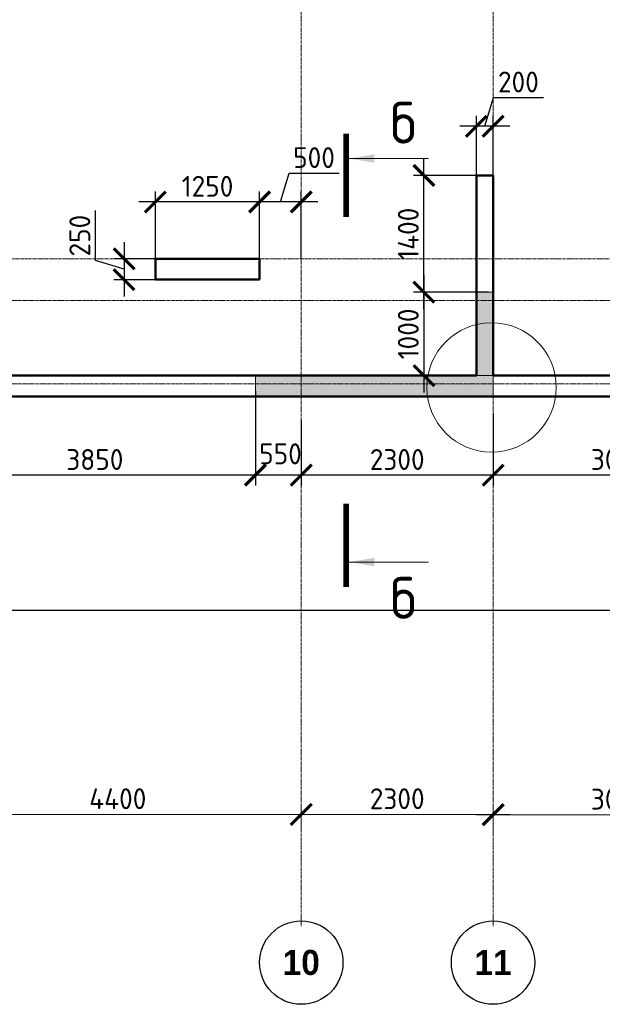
# Model space of a CAD drawing. Header units: millimetres. Extents: x 376598 to 1249954, y -318491 to -22134.
# Tile 42 of 256: x 479276 to 486261, y -145543 to -133743. Entities that reach past the tile are written whole.
import ezdxf

# ---------------------------------------------------------------- set-up
doc = ezdxf.new("R2010")
doc.units = ezdxf.units.MM
doc.linetypes.add('______5', pattern=[1100, 800, -100, 100, -100])
doc.linetypes.add('осевая', pattern=[50.8, 31.75, -6.35, 6.35, -6.35])
for name, color, linetype, lineweight in [('Конструкции 0.5', 5, 'Continuous', 50), ('Надписи', 200, 'Continuous', 18), ('Оси', 40, '______5', 18), ('РАЗМЕРЫ', 1, 'Continuous', 9), ('Узлы', 7, 'Continuous', 0)]:
    doc.layers.add(name, color=color, linetype=linetype, lineweight=lineweight)
doc.styles.add('Century Gothic', font='GOTHIC.TTF')
doc.styles.add('GOST-2.304_Type-B', font='GOST_Common.ttf')
doc.dimstyles.new('СПДС', dxfattribs={"dimscale": 100, "dimtxt": 2.5, "dimasz": 2.5, "dimexe": 1.25, "dimexo": 0, "dimtad": 1, "dimdec": 0, "dimtxsty": 'GOST-2.304_Type-B', "dimblk": 'ARCHTICK', "dimcen": 2.5, "dimdle": 2, "dimadec": 0, "dimazin": 2, "dimtfac": 0.75, "dimtdec": 0, "dimtmove": 1, "dimatfit": 3, "dimfxl": 1, "dimtolj": 1, "dimarcsym": 1})
pattern_1 = [(0, (3723.99, 44284.891), (0, 6.985), [5.08, -1.905]), (90, (3723.99, 44284.891), (-6.985, 4e-16), [5.08, -1.905])]

# ---------------------------------------------------------------- blocks, each defined once
blk = doc.blocks.new('NSY101')
at = {"color": 0, "linetype": 'ByBlock', "lineweight": -2}
blk.add_circle((0, 0), 50, dxfattribs=at)
blk = doc.blocks.new('_ArchTick')
at = {"color": 0, "linetype": 'ByBlock', "const_width": 0.15}
blk.add_lwpolyline([(-0.5, -0.5), (0.5, 0.5)], dxfattribs=at)
blk = doc.blocks.new('*D1388')
at = {"layer": 'DEFPOINTS', "color": 0, "lineweight": 0, "transparency": 16777216}
for p in [(505955, -133554), (505955, -133736), (501555, -133840)]:
    blk.add_point(p, dxfattribs=at)
at = {"layer": 'РАЗМЕРЫ', "color": 0, "lineweight": -2, "transparency": 16777216}
for p, q in [((501555, -133840), (501555, -133429)), ((505955, -133736), (505955, -133429)), ((501355, -133554), (506155, -133554))]:
    blk.add_line(p, q, dxfattribs=at)
at = {"layer": 'РАЗМЕРЫ', "color": 0, "lineweight": -2, "transparency": 16777216, "xscale": 250, "yscale": 250, "zscale": 250, "rotation": 180}
blk.add_blockref('_ArchTick', (501555, -133554), dxfattribs=at)
at = {"layer": 'РАЗМЕРЫ', "color": 0, "lineweight": -2, "transparency": 16777216, "xscale": 250, "yscale": 250, "zscale": 250}
blk.add_blockref('_ArchTick', (505955, -133554), dxfattribs=at)
at = {"layer": 'РАЗМЕРЫ', "color": 0, "transparency": 16777216, "insert": (503755, -133366), "char_height": 250, "attachment_point": 5, "style": 'GOST-2.304_Type-B'}
blk.add_mtext('\\A1;4400', dxfattribs=at)
blk = doc.blocks.new('*D1389')
at = {"layer": 'DEFPOINTS', "color": 0, "lineweight": 0, "transparency": 16777216}
for p in [(508255, -133554), (505955, -133736), (508255, -133793)]:
    blk.add_point(p, dxfattribs=at)
at = {"layer": 'РАЗМЕРЫ', "color": 0, "lineweight": -2, "transparency": 16777216}
for p, q in [((505955, -133736), (505955, -133429)), ((508255, -133793), (508255, -133429)), ((505755, -133554), (508455, -133554))]:
    blk.add_line(p, q, dxfattribs=at)
at = {"layer": 'РАЗМЕРЫ', "color": 0, "lineweight": -2, "transparency": 16777216, "xscale": 250, "yscale": 250, "zscale": 250, "rotation": 180}
blk.add_blockref('_ArchTick', (505955, -133554), dxfattribs=at)
at = {"layer": 'РАЗМЕРЫ', "color": 0, "lineweight": -2, "transparency": 16777216, "xscale": 250, "yscale": 250, "zscale": 250}
blk.add_blockref('_ArchTick', (508255, -133554), dxfattribs=at)
at = {"layer": 'РАЗМЕРЫ', "color": 0, "transparency": 16777216, "insert": (507105, -133366), "char_height": 250, "attachment_point": 5, "style": 'GOST-2.304_Type-B'}
blk.add_mtext('\\A1;2300', dxfattribs=at)
blk = doc.blocks.new('*D1390')
at = {"layer": 'DEFPOINTS', "color": 0, "lineweight": 0, "transparency": 16777216}
for p in [(511255, -133558), (508255, -133793), (511255, -133811)]:
    blk.add_point(p, dxfattribs=at)
at = {"layer": 'РАЗМЕРЫ', "color": 0, "lineweight": -2, "transparency": 16777216}
for p, q in [((508255, -133793), (508255, -133433)), ((511255, -133811), (511255, -133433)), ((508055, -133558), (511455, -133558))]:
    blk.add_line(p, q, dxfattribs=at)
at = {"layer": 'РАЗМЕРЫ', "color": 0, "lineweight": -2, "transparency": 16777216, "xscale": 250, "yscale": 250, "zscale": 250, "rotation": 180}
blk.add_blockref('_ArchTick', (508255, -133558), dxfattribs=at)
at = {"layer": 'РАЗМЕРЫ', "color": 0, "lineweight": -2, "transparency": 16777216, "xscale": 250, "yscale": 250, "zscale": 250}
blk.add_blockref('_ArchTick', (511255, -133558), dxfattribs=at)
at = {"layer": 'РАЗМЕРЫ', "color": 0, "transparency": 16777216, "insert": (509755, -133371), "char_height": 250, "attachment_point": 5, "style": 'GOST-2.304_Type-B'}
blk.add_mtext('\\A1;3000', dxfattribs=at)
blk = doc.blocks.new('*D258')
at = {"layer": 'DEFPOINTS', "color": 0, "lineweight": 0, "transparency": 16777216}
for p in [(482152, -135927), (482152, -136609), (482652, -136609)]:
    blk.add_point(p, dxfattribs=at)
at = {"layer": 'РАЗМЕРЫ', "color": 0, "lineweight": -2, "transparency": 16777216}
for p, q in [((482402, -135927), (482505, -135584)), ((482505, -135584), (483105, -135584)), ((482152, -136609), (482152, -135802)), ((482652, -136609), (482652, -135802)), ((482852, -135927), (481952, -135927))]:
    blk.add_line(p, q, dxfattribs=at)
at = {"layer": 'РАЗМЕРЫ', "color": 0, "lineweight": -2, "transparency": 16777216, "xscale": 250, "yscale": 250, "zscale": 250, "rotation": 180}
blk.add_blockref('_ArchTick', (482152, -135927), dxfattribs=at)
at = {"layer": 'РАЗМЕРЫ', "color": 0, "lineweight": -2, "transparency": 16777216, "xscale": 250, "yscale": 250, "zscale": 250}
blk.add_blockref('_ArchTick', (482652, -135927), dxfattribs=at)
at = {"layer": 'РАЗМЕРЫ', "color": 0, "lineweight": 0, "transparency": 16777216, "insert": (482805, -135396), "char_height": 250, "attachment_point": 5, "style": 'GOST-2.304_Type-B'}
blk.add_mtext('\\A1;500', dxfattribs=at)
blk = doc.blocks.new('*D259')
at = {"layer": 'DEFPOINTS', "color": 0, "lineweight": 0, "transparency": 16777216}
for p in [(480903, -135927), (480903, -136609), (482152, -136609)]:
    blk.add_point(p, dxfattribs=at)
at = {"layer": 'РАЗМЕРЫ', "color": 0, "lineweight": -2, "transparency": 16777216}
for p, q in [((480903, -136609), (480903, -135802)), ((482152, -136609), (482152, -135802)), ((482352, -135927), (480703, -135927))]:
    blk.add_line(p, q, dxfattribs=at)
at = {"layer": 'РАЗМЕРЫ', "color": 0, "lineweight": -2, "transparency": 16777216, "xscale": 250, "yscale": 250, "zscale": 250, "rotation": 180}
blk.add_blockref('_ArchTick', (480903, -135927), dxfattribs=at)
at = {"layer": 'РАЗМЕРЫ', "color": 0, "lineweight": -2, "transparency": 16777216, "xscale": 250, "yscale": 250, "zscale": 250}
blk.add_blockref('_ArchTick', (482152, -135927), dxfattribs=at)
at = {"layer": 'РАЗМЕРЫ', "color": 0, "lineweight": 0, "transparency": 16777216, "insert": (481528, -135740), "char_height": 250, "attachment_point": 5, "style": 'GOST-2.304_Type-B'}
blk.add_mtext('\\A1;1250', dxfattribs=at)
blk = doc.blocks.new('*D260')
at = {"layer": 'DEFPOINTS', "color": 0, "lineweight": 0, "transparency": 16777216}
for p in [(481028, -136609), (480528, -136859), (480963, -136859)]:
    blk.add_point(p, dxfattribs=at)
at = {"layer": 'РАЗМЕРЫ', "color": 0, "lineweight": -2, "transparency": 16777216}
for p, q in [((480184, -136631), (480184, -136031)), ((480528, -136409), (480528, -137059)), ((480528, -136734), (480184, -136631)), ((481028, -136609), (480403, -136609)), ((480963, -136859), (480403, -136859))]:
    blk.add_line(p, q, dxfattribs=at)
at = {"layer": 'РАЗМЕРЫ', "color": 0, "lineweight": -2, "transparency": 16777216, "xscale": 250, "yscale": 250, "zscale": 250}
for p, rotation in [((480528, -136609), 90), ((480528, -136859), 270)]:
    blk.add_blockref('_ArchTick', p, dxfattribs=dict(at, rotation=rotation))
at = {"layer": 'РАЗМЕРЫ', "color": 0, "lineweight": 0, "transparency": 16777216, "insert": (479997, -136331), "char_height": 250, "attachment_point": 5, "rotation": 90, "style": 'GOST-2.304_Type-B'}
blk.add_mtext('\\A1;250', dxfattribs=at)
blk = doc.blocks.new('*D322')
at = {"layer": 'DEFPOINTS', "color": 0, "lineweight": 0, "transparency": 16777216}
for p in [(484122, -135609), (484852, -135609), (484896, -137009)]:
    blk.add_point(p, dxfattribs=at)
at = {"layer": 'РАЗМЕРЫ', "color": 0, "lineweight": -2, "transparency": 16777216}
for p, q in [((484122, -137209), (484122, -135409)), ((484852, -135609), (483997, -135609)), ((484896, -137009), (483997, -137009))]:
    blk.add_line(p, q, dxfattribs=at)
at = {"layer": 'РАЗМЕРЫ', "color": 0, "lineweight": -2, "transparency": 16777216, "xscale": 250, "yscale": 250, "zscale": 250}
for p, rotation in [((484122, -135609), 90), ((484122, -137009), 270)]:
    blk.add_blockref('_ArchTick', p, dxfattribs=dict(at, rotation=rotation))
at = {"layer": 'РАЗМЕРЫ', "color": 0, "lineweight": 0, "transparency": 16777216, "insert": (483935, -136309), "char_height": 250, "attachment_point": 5, "rotation": 90, "style": 'GOST-2.304_Type-B'}
blk.add_mtext('\\A1;1400', dxfattribs=at)
blk = doc.blocks.new('*D335')
at = {"layer": 'DEFPOINTS', "color": 0, "lineweight": 0, "transparency": 16777216}
for p in [(491752, -139935), (464502, -140235), (491752, -140819)]:
    blk.add_point(p, dxfattribs=at)
at = {"layer": 'РАЗМЕРЫ', "color": 0, "lineweight": -2, "transparency": 16777216}
for p, q in [((491752, -139935), (491752, -140944)), ((464502, -140235), (464502, -140944)), ((464302, -140819), (491952, -140819))]:
    blk.add_line(p, q, dxfattribs=at)
at = {"layer": 'РАЗМЕРЫ', "color": 0, "lineweight": -2, "transparency": 16777216, "xscale": 250, "yscale": 250, "zscale": 250, "rotation": 180}
blk.add_blockref('_ArchTick', (464502, -140819), dxfattribs=at)
at = {"layer": 'РАЗМЕРЫ', "color": 0, "lineweight": -2, "transparency": 16777216, "xscale": 250, "yscale": 250, "zscale": 250}
blk.add_blockref('_ArchTick', (491752, -140819), dxfattribs=at)
at = {"layer": 'РАЗМЕРЫ', "color": 0, "lineweight": 0, "transparency": 16777216, "insert": (478127, -140632), "char_height": 250, "attachment_point": 5, "style": 'GOST-2.304_Type-B'}
blk.add_mtext('\\A1;27250', dxfattribs=at)
blk = doc.blocks.new('*D339')
at = {"layer": 'DEFPOINTS', "color": 0, "lineweight": 0, "transparency": 16777216}
for p in [(484752, -135021), (484752, -135729), (484952, -135729)]:
    blk.add_point(p, dxfattribs=at)
at = {"layer": 'РАЗМЕРЫ', "color": 0, "lineweight": -2, "transparency": 16777216}
for p, q in [((484852, -135021), (484955, -134677)), ((484955, -134677), (485555, -134677)), ((484752, -135729), (484752, -134896)), ((484952, -135729), (484952, -134896)), ((485152, -135021), (484552, -135021))]:
    blk.add_line(p, q, dxfattribs=at)
at = {"layer": 'РАЗМЕРЫ', "color": 0, "lineweight": -2, "transparency": 16777216, "xscale": 250, "yscale": 250, "zscale": 250, "rotation": 180}
blk.add_blockref('_ArchTick', (484752, -135021), dxfattribs=at)
at = {"layer": 'РАЗМЕРЫ', "color": 0, "lineweight": -2, "transparency": 16777216, "xscale": 250, "yscale": 250, "zscale": 250}
blk.add_blockref('_ArchTick', (484952, -135021), dxfattribs=at)
at = {"layer": 'РАЗМЕРЫ', "color": 0, "lineweight": 0, "transparency": 16777216, "insert": (485255, -134490), "char_height": 250, "attachment_point": 5, "style": 'GOST-2.304_Type-B'}
blk.add_mtext('\\A1;200', dxfattribs=at)
blk = doc.blocks.new('*D712')
at = {"layer": 'DEFPOINTS', "color": 0, "lineweight": 0, "transparency": 16777216}
for p in [(484952, -138461), (487952, -138635), (484952, -139201)]:
    blk.add_point(p, dxfattribs=at)
at = {"layer": 'РАЗМЕРЫ', "color": 0, "lineweight": -2, "transparency": 16777216}
for p, q in [((484952, -138461), (484952, -139326)), ((487952, -138635), (487952, -139326)), ((488152, -139201), (484752, -139201))]:
    blk.add_line(p, q, dxfattribs=at)
at = {"layer": 'РАЗМЕРЫ', "color": 0, "lineweight": -2, "transparency": 16777216, "xscale": 250, "yscale": 250, "zscale": 250, "rotation": 180}
blk.add_blockref('_ArchTick', (484952, -139201), dxfattribs=at)
at = {"layer": 'РАЗМЕРЫ', "color": 0, "lineweight": -2, "transparency": 16777216, "xscale": 250, "yscale": 250, "zscale": 250}
blk.add_blockref('_ArchTick', (487952, -139201), dxfattribs=at)
at = {"layer": 'РАЗМЕРЫ', "color": 0, "lineweight": 0, "transparency": 16777216, "insert": (486452, -139014), "char_height": 250, "attachment_point": 5, "style": 'GOST-2.304_Type-B'}
blk.add_mtext('\\A1;3000', dxfattribs=at)
blk = doc.blocks.new('*D713')
at = {"layer": 'DEFPOINTS', "color": 0, "lineweight": 0, "transparency": 16777216}
for p in [(484952, -138461), (482652, -138545), (482652, -139201)]:
    blk.add_point(p, dxfattribs=at)
at = {"layer": 'РАЗМЕРЫ', "color": 0, "lineweight": -2, "transparency": 16777216}
for p, q in [((484952, -138461), (484952, -139326)), ((482652, -138545), (482652, -139326)), ((485152, -139201), (482452, -139201))]:
    blk.add_line(p, q, dxfattribs=at)
at = {"layer": 'РАЗМЕРЫ', "color": 0, "lineweight": -2, "transparency": 16777216, "xscale": 250, "yscale": 250, "zscale": 250, "rotation": 180}
blk.add_blockref('_ArchTick', (482652, -139201), dxfattribs=at)
at = {"layer": 'РАЗМЕРЫ', "color": 0, "lineweight": -2, "transparency": 16777216, "xscale": 250, "yscale": 250, "zscale": 250}
blk.add_blockref('_ArchTick', (484952, -139201), dxfattribs=at)
at = {"layer": 'РАЗМЕРЫ', "color": 0, "lineweight": 0, "transparency": 16777216, "insert": (483802, -139014), "char_height": 250, "attachment_point": 5, "style": 'GOST-2.304_Type-B'}
blk.add_mtext('\\A1;2300', dxfattribs=at)
blk = doc.blocks.new('*D714')
at = {"layer": 'DEFPOINTS', "color": 0, "lineweight": 0, "transparency": 16777216}
for p in [(482102, -138193), (482652, -138545), (482102, -139201)]:
    blk.add_point(p, dxfattribs=at)
at = {"layer": 'РАЗМЕРЫ', "color": 0, "lineweight": -2, "transparency": 16777216}
for p, q in [((482102, -138193), (482102, -139326)), ((482652, -138545), (482652, -139326)), ((482852, -139201), (481902, -139201))]:
    blk.add_line(p, q, dxfattribs=at)
at = {"layer": 'РАЗМЕРЫ', "color": 0, "lineweight": -2, "transparency": 16777216, "xscale": 250, "yscale": 250, "zscale": 250, "rotation": 180}
blk.add_blockref('_ArchTick', (482102, -139201), dxfattribs=at)
at = {"layer": 'РАЗМЕРЫ', "color": 0, "lineweight": -2, "transparency": 16777216, "xscale": 250, "yscale": 250, "zscale": 250}
blk.add_blockref('_ArchTick', (482652, -139201), dxfattribs=at)
at = {"layer": 'РАЗМЕРЫ', "color": 0, "lineweight": 0, "transparency": 16777216, "insert": (482403, -138946), "char_height": 250, "attachment_point": 5, "style": 'GOST-2.304_Type-B'}
blk.add_mtext('\\A1;550', dxfattribs=at)
blk = doc.blocks.new('*D715')
at = {"layer": 'DEFPOINTS', "color": 0, "lineweight": 0, "transparency": 16777216}
for p in [(482102, -138193), (478252, -138470), (478252, -139201)]:
    blk.add_point(p, dxfattribs=at)
at = {"layer": 'РАЗМЕРЫ', "color": 0, "lineweight": -2, "transparency": 16777216}
for p, q in [((482102, -138193), (482102, -139326)), ((478252, -138470), (478252, -139326)), ((482302, -139201), (478052, -139201))]:
    blk.add_line(p, q, dxfattribs=at)
at = {"layer": 'РАЗМЕРЫ', "color": 0, "lineweight": -2, "transparency": 16777216, "xscale": 250, "yscale": 250, "zscale": 250, "rotation": 180}
blk.add_blockref('_ArchTick', (478252, -139201), dxfattribs=at)
at = {"layer": 'РАЗМЕРЫ', "color": 0, "lineweight": -2, "transparency": 16777216, "xscale": 250, "yscale": 250, "zscale": 250}
blk.add_blockref('_ArchTick', (482102, -139201), dxfattribs=at)
at = {"layer": 'РАЗМЕРЫ', "color": 0, "lineweight": 0, "transparency": 16777216, "insert": (480177, -139014), "char_height": 250, "attachment_point": 5, "style": 'GOST-2.304_Type-B'}
blk.add_mtext('\\A1;3850', dxfattribs=at)
blk = doc.blocks.new('*D736')
at = {"layer": 'DEFPOINTS', "color": 0, "lineweight": 0, "transparency": 16777216}
for p in [(484896, -137009), (484122, -138009), (484423, -138009)]:
    blk.add_point(p, dxfattribs=at)
at = {"layer": 'РАЗМЕРЫ', "color": 0, "lineweight": -2, "transparency": 16777216}
for p, q in [((484122, -136809), (484122, -138209)), ((484896, -137009), (483997, -137009)), ((484423, -138009), (483997, -138009))]:
    blk.add_line(p, q, dxfattribs=at)
at = {"layer": 'РАЗМЕРЫ', "color": 0, "lineweight": -2, "transparency": 16777216, "xscale": 250, "yscale": 250, "zscale": 250}
for p, rotation in [((484122, -137009), 90), ((484122, -138009), 270)]:
    blk.add_blockref('_ArchTick', p, dxfattribs=dict(at, rotation=rotation))
at = {"layer": 'РАЗМЕРЫ', "color": 0, "lineweight": 0, "transparency": 16777216, "insert": (483935, -137509), "char_height": 250, "attachment_point": 5, "rotation": 90, "style": 'GOST-2.304_Type-B'}
blk.add_mtext('\\A1;1000', dxfattribs=at)
blk = doc.blocks.new('оси 2.2-2.3')
at = {"layer": 'Оси', "color": 16, "linetype": 'осевая', "lineweight": 0, "transparency": 33554687}
for p, q in [((505954.9, -104267.9), (505954.9, -134893.5)), ((508254.9, -104267.9), (508254.9, -134893.5)), ((468653.8, -126895.4), (523707.4, -126895.4)), ((468076.3, -127395.4), (524372.9, -127395.4)), ((468076.3, -128395.4), (524372.9, -128395.4))]:
    blk.add_line(p, q, dxfattribs=at)
at = {"layer": 'Оси', "color": 16, "linetype": 'Continuous', "lineweight": 25, "transparency": 33554687, "xscale": 9.999999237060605, "yscale": 9.999999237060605, "zscale": 9.999999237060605}
for p in [(505954.4, -135329.4), (508254.4, -135329.4)]:
    blk.add_blockref('NSY101', p, dxfattribs=at)
at = {"layer": 'Оси', "color": 16, "linetype": 'Continuous', "lineweight": 25, "transparency": 33554687, "char_height": 300, "width": 620, "attachment_point": 5, "style": 'Century Gothic'}
for s, insert in [('\\A1;{\\fCentury Gothic|i0|b1;\\H300.000000;\\W1.000000;\\C16;10}\\P', (505954.4, -135329.4)), ('\\A1;{\\fCentury Gothic|i0|b1;\\H300.000000;\\W1.000000;\\C16;11}\\P', (508254.4, -135329.4))]:
    blk.add_mtext(s, dxfattribs=dict(at, insert=insert))
at = {"layer": 'РАЗМЕРЫ', "color": 1}
for base, p1, p2, picture, middle in [((505954.9, -133553.8), (501554.9, -133840.5), (505954.9, -133736.2), '*D1388', (503754.9, -133366.3)), ((508254.9, -133553.8), (505954.9, -133736.2), (508254.9, -133793.3), '*D1389', (507104.9, -133366.3)), ((511254.9, -133558.4), (508254.9, -133793.3), (511254.9, -133811.5), '*D1390', (509754.9, -133370.9))]:
    dim = blk.add_linear_dim(base=base, p1=p1, p2=p2, dimstyle='СПДС', dxfattribs=at)
    dim.commit()
    dim.dimension.update_dxf_attribs({"geometry": picture, "text_midpoint": middle})

msp = doc.modelspace()

# ---------------------------------------------------------------- hatches: boundary and pattern name
at = {"layer": 'РАЗМЕРЫ', "transparency": 33554648}
h = msp.add_hatch(dxfattribs=at)
h.set_pattern_fill('ANGLE', color=1)
h.set_pattern_definition(pattern_1)
h.paths.add_polyline_path([(484951.7, -137008.7), (484751.7, -137008.7), (484751.7, -138008.7), (484951.7, -138008.7)])
h = msp.add_hatch(dxfattribs=at)
h.set_pattern_fill('ANGLE', color=1)
h.set_pattern_definition(pattern_1)
h.paths.add_polyline_path([(482102, -138008.7), (484952.1, -138008.7), (484952.1, -138258.7), (482102, -138258.7)])

# ---------------------------------------------------------------- linework, layer by layer
at = {"layer": 'Конструкции 0.5', "color": 3}
for p, q in [((484952, -135608.7, 3100), (484752, -135608.7, 3100)), ((484752, -135608.7, 3100), (484752, -135728.7, 3100)), ((484952, -135728.7, 3100), (484952, -135608.7, 3100)), ((484752, -135728.7, 3100), (484752, -138008.7, 3100)), ((484952, -138008.7, 3100), (484952, -135728.7, 3100)), ((481982, -138008.7, 3100), (478252, -138008.7, 3100)), ((482102, -138008.7, 3100), (481982, -138008.7, 3100)), ((484752, -138008.7, 3100), (482102, -138008.7, 3100)), ((486652, -138008.7, 3100), (484952, -138008.7, 3100)), ((472602, -138258.7, 3100), (497952, -138258.7, 3100))]:
    msp.add_line(p, q, dxfattribs=at)
at = {"layer": 'Конструкции 0.5'}
for p, q in [((481152.4, -136608.7, 3100), (480902.8, -136608.7, 3100)), ((480902.8, -136608.7, 3100), (480902.8, -136858.7, 3100)), ((481272.4, -136608.7, 3100), (481152.4, -136608.7, 3100)), ((482152.4, -136608.7, 3100), (481272.4, -136608.7, 3100)), ((482152.4, -136858.7, 3100), (482152.4, -136608.7, 3100)), ((480902.8, -136858.7, 3100), (481152.4, -136858.7, 3100)), ((481152.4, -136858.7, 3100), (481983, -136858.7, 3100)), ((481983, -136858.7, 3100), (482103, -136858.7, 3100)), ((482103, -136858.7, 3100), (482152.4, -136858.7, 3100))]:
    msp.add_line(p, q, dxfattribs=at)
at = {"layer": 'Надписи', "color": 0}
msp.add_circle((484933.5, -138150.1, 3100), 775.3, dxfattribs=at)
at = {"layer": 'РАЗМЕРЫ', "color": 4, "elevation": 3100}
for points in [[(484951.7, -137008.7), (484751.7, -137008.7), (484751.7, -138008.7), (484951.7, -138008.7)], [(482102, -138008.7), (484952.1, -138008.7), (484952.1, -138258.7), (482102, -138258.7)]]:
    msp.add_lwpolyline(points, close=True, dxfattribs=at)
at = {"layer": 'Узлы', "color": 1, "linetype": 'Continuous', "lineweight": 0}
for p, q in [((483225.7, -135407.6, 3100), (484175.7, -135407.6, 3100)), ((483225.7, -140242.7, 3100), (484175.7, -140242.7, 3100))]:
    msp.add_line(p, q, dxfattribs=at)
at = {"layer": 'Узлы', "color": 1, "linetype": 'Continuous', "lineweight": 0, "const_width": 70, "elevation": 3100}
for points in [[(483190.7, -135107.6), (483190.7, -136107.6)], [(483190.7, -140542.7), (483190.7, -139542.7)]]:
    msp.add_lwpolyline(points, dxfattribs=at)
at = {"layer": 'Узлы', "color": 1, "linetype": 'Continuous', "lineweight": 0}
for points in [[(483225.7, -135407.6, 3100), (483526.1, -135457.8, 3100), (483526.1, -135357.3, 3100)], [(483225.7, -140242.7, 3100), (483526.1, -140293, 3100), (483526.1, -140192.4, 3100)]]:
    msp.add_solid(points, dxfattribs=at)

# ---------------------------------------------------------------- block references
at = {"layer": 'РАЗМЕРЫ', "color": 1}
msp.add_blockref('оси 2.2-2.3', (-23302.9, -9713.4, 3100), dxfattribs=at)

# ---------------------------------------------------------------- texts
at = {"layer": 'Узлы', "color": 1, "linetype": 'Continuous', "lineweight": 0, "char_height": 500, "attachment_point": 5, "style": 'GOST-2.304_Type-B'}
for insert in [(483875.7, -134977.6, 3100), (483875.7, -140672.7, 3100)]:
    msp.add_mtext_dynamic_manual_height_columns('б', width=723.88, gutter_width=25, heights=[0], dxfattribs=dict(at, insert=insert))

# ---------------------------------------------------------------- dimensions: what is measured, and where the dimension line sits
at = {"layer": 'РАЗМЕРЫ', "color": 1, "lineweight": 0}
for base, p1, p2, picture, middle in [((484752, -135021, 3100), (484952, -135728.7, 3100), (484752, -135728.7, 3100), '*D339', (485017.6, -134489.7, 3100)), ((482152.4, -135927.5, 3100), (482652.1, -136608.7, 3100), (482152.4, -136608.7, 3100), '*D258', (482567.9, -135396.2, 3100)), ((480902.8, -135927.5, 3100), (482152.4, -136608.7, 3100), (480902.8, -136608.7, 3100), '*D259', (481527.6, -135740, 3100)), ((478252.1, -139201.4, 3100), (482102, -138193.5, 3100), (478252.1, -138470.5, 3100), '*D715', (480177, -139013.9, 3100)), ((482652.1, -139201.4, 3100), (484952.1, -138460.7, 3100), (482652.1, -138544.7, 3100), '*D713', (483802.1, -139013.9, 3100)), ((484952.1, -139201.4, 3100), (487952.1, -138634.8, 3100), (484952.1, -138460.7, 3100), '*D712', (486452.1, -139013.9, 3100)), ((491752.1, -140819.1, 3100), (464502.1, -140234.6, 3100), (491752.1, -139934.6, 3100), '*D335', (478127.1, -140631.6, 3100))]:
    dim = msp.add_linear_dim(base=base, p1=p1, p2=p2, dimstyle='СПДС', dxfattribs=at)
    dim.commit()
    dim.dimension.update_dxf_attribs({"geometry": picture, "text_midpoint": middle})
for base, p1, p2, picture, middle in [((484122.1, -135608.7, 3100), (484895.6, -137008.7, 3100), (484852, -135608.7, 3100), '*D322', (483934.6, -136308.7, 3100)), ((480527.8, -136858.7, 3100), (481027.6, -136608.7, 3100), (480963.2, -136858.7, 3100), '*D260', (479996.5, -136568.1, 3100)), ((484122.1, -138008.7, 3100), (484895.6, -137008.7, 3100), (484422.8, -138008.7, 3100), '*D736', (483934.6, -137508.7, 3100))]:
    dim = msp.add_linear_dim(base=base, p1=p1, p2=p2, angle=90, dimstyle='СПДС', dxfattribs=at)
    dim.commit()
    dim.dimension.update_dxf_attribs({"geometry": picture, "text_midpoint": middle})
dim = msp.add_linear_dim(base=(482102, -139201.4, 3100), p1=(482652.1, -138544.7, 3100), p2=(482102, -138193.5, 3100), dimstyle='СПДС', dxfattribs=at)
dim.commit()
dim.dimension.update_dxf_attribs({"geometry": '*D714', "text_midpoint": (482403, -139133.4, 3100), "dimtype": 160})

doc.saveas('drawing.dxf')
